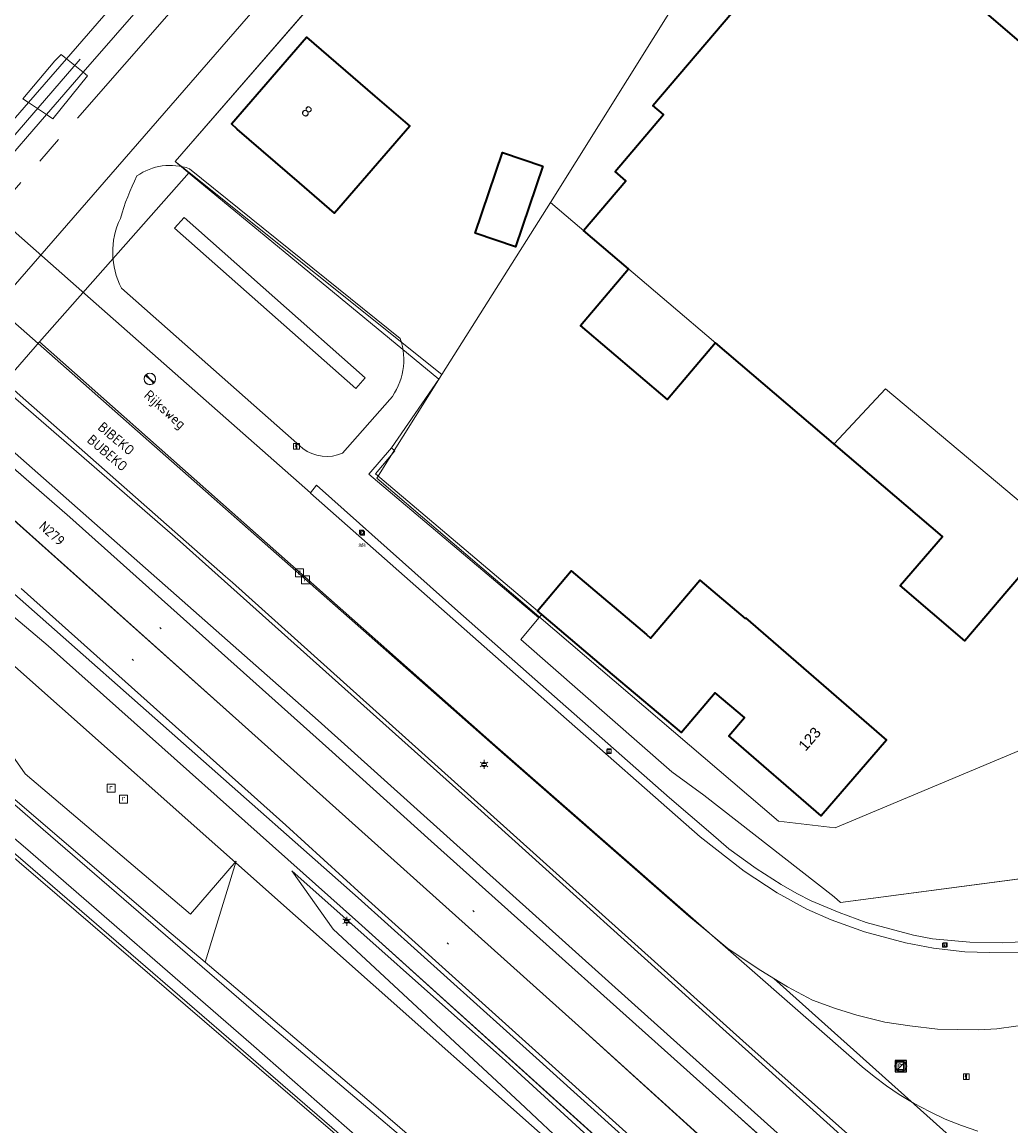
# Model space of a CAD drawing. Header units: metres. Extents: x 163543 to 168130, y 402678 to 405437.
# Tile 20 of 256: x 164035 to 164104, y 403026 to 403104. Entities that reach past the tile are written whole.
import ezdxf
from ezdxf.enums import TextEntityAlignment as Align

# ---------------------------------------------------------------- set-up
doc = ezdxf.new("R2010")
doc.units = ezdxf.units.M
doc.linetypes.add('X-CA190022.004-UO-ALM_Assen$0$AM-AS', pattern=[16, 10, -2, 2, -2])
doc.linetypes.add('X-CA190022.004-UO-GZM_Komgrenzen$0$AL-TEKENBLADGRENS', pattern=[11.5, 2.5, -1.5, 1, -1.5, 1, -1.5, 2.5])
doc.layers.get('0').update_dxf_attribs({"lineweight": 25})
for name, color, linetype, lineweight in [('X-CA190022.004-UO-ALM_Assen$0$N-WE-AM-AS_WEG-G', 10, 'X-CA190022.004-UO-ALM_Assen$0$AM-AS', 25), ('X-CA190022.004-UO-BGT_Ondergrond$0$GE_117_WGIGeleideconstructie_Grens_GEM', 253, 'X-CA190022.004-UO-BGT_Ondergrond$0$Vangrail', 9), ('X-CA190022.004-UO-BGT_Ondergrond$0$GE_201_SHDHek_Lijn_GEM', 253, 'X-CA190022.004-UO-BGT_Ondergrond$0$Hekwerk', 9), ('X-CA190022.004-UO-BGT_Ondergrond$0$GE_203_VGOHaag_Lijn_GEM', 253, 'X-CA190022.004-UO-BGT_Ondergrond$0$Heg', 9), ('X-CA190022.004-UO-BGT_Ondergrond$0$GE_214_Wegmarkering_Lijn_GEM', 253, 'Continuous', 9), ('X-CA190022.004-UO-BGT_Ondergrond$0$GE_244_Taludlijn_Lijn_GEM', 253, 'Continuous', 9), ('X-CA190022.004-UO-BGT_Ondergrond$0$GE_251_SPRTrein_as_Lijn_GEM', 253, 'Continuous', 9), ('X-CA190022.004-UO-BGT_Ondergrond$0$GE_262_OSHMuurKleinerDan30cm_Lijn_GEM', 253, 'Continuous', 9), ('X-CA190022.004-UO-BGT_Ondergrond$0$GE_311_WGDRijbaanRegionaleweg_Vlak_GEM', 253, 'Continuous', 9), ('X-CA190022.004-UO-BGT_Ondergrond$0$GE_314_WGDRijbaanLokaleweg_Vlak_GEM', 253, 'Continuous', 9), ('X-CA190022.004-UO-BGT_Ondergrond$0$GE_367_OWGBerm_groenvoorziening_grasenk_GEM', 253, 'Continuous', 9), ('X-CA190022.004-UO-BGT_Ondergrond$0$GE_401_OTDErf_Vlak_GEM', 253, 'Continuous', 9), ('X-CA190022.004-UO-BGT_Ondergrond$0$GE_414_OTDOpenverharding_sierbestrating_Vlak_GEM', 253, 'Continuous', 9), ('X-CA190022.004-UO-BGT_Ondergrond$0$GE_4502_GBKN_Huisnummer_Lijn_GEM', 7, 'Continuous', 9), ('X-CA190022.004-UO-BGT_Ondergrond$0$GE_461_BTDGraslandoverig_Vlak_GEM', 253, 'Continuous', 9), ('X-CA190022.004-UO-BGT_Ondergrond$0$GE_502_WTDWaterloop_Vlak_GEM', 253, 'Continuous', 9), ('X-CA190022.004-UO-BGT_Ondergrond$0$GE_601_PNDgrondvlakpand_Vlak_MV_GEM', 34, 'Continuous', 35), ('X-CA190022.004-UO-BGT_Ondergrond$0$GE_661_SHDMuurGroterDan30cm_Vlak_GEM', 253, 'Continuous', 9), ('X-CA190022.004-UO-BGT_Ondergrond$0$GE_811_BRDInformatiebord_Punt_GEM', 253, 'Continuous', 9), ('X-CA190022.004-UO-BGT_Ondergrond$0$GE_861_PALLichtmast_Punt_GEM', 253, 'Continuous', 9), ('X-CA190022.004-UO-BGT_Ondergrond$0$GE_884_PutGasput_Punt_GEM', 253, 'Continuous', 9), ('X-CA190022.004-UO-BGT_Ondergrond$0$GE_885_PutInspectieofRioolput_Punt_GEM', 253, 'Continuous', 9), ('X-CA190022.004-UO-BGT_Ondergrond$0$GE_886_PutKolk_Punt_GEM', 253, 'Continuous', 9), ('X-CA190022.004-UO-BGT_Ondergrond$0$N-WE-IE-MEUBILAIR_WEGMEUBILAIR_VERKEERSBORD-S', 253, 'Continuous', 9), ('X-CA190022.004-UO-BGT_Ondergrond$0$N-WE-RI-PUT_INSPECTIE-S', 253, 'Continuous', 9), ('X-CA190022.004-UO-GZM_Komgrenzen$0$X-XX-AL-VERWIJZING_KOMGRENS-G', 1, 'X-CA190022.004-UO-GZM_Komgrenzen$0$AL-TEKENBLADGRENS', 13), ('X-CA190022.004-UO-KAD_Percelen$0$B-WE-KG-GRENS_PERCEEL-GV', 150, 'Continuous', 9), ('X-CA190022.004-UO-TXT_Tekst 1op200$0$X-XX-AL-T35', 7, 'Continuous', 35), ('X-CA190022.004-UO-WHM_Putten en kolken combi_v0.1$0$PUTRAND ONDERLEGGER GEMEENTE', 251, 'Continuous', 15), ('X-CA190022.004-UO-WHM_Putten en kolken combi_v0.1$0$PUTRANDEN BGT', 251, 'Continuous', 15), ('X-CA190022.004-UO-WHM_Riolering gemeente_NLCS_v0.1$0$B-WE-RI-PUT-S', 214, 'Continuous', 15)]:
    doc.layers.add(name, color=color, linetype=linetype, lineweight=lineweight)
doc.styles.add('X-CA190022.004-UO-BGT_Ondergrond$0$BGT_NAR', font='arial.ttf', dxfattribs={"height": 1})
doc.styles.add('X-CA190022.004-UO-BGT_Ondergrond$0$NLCS-ISO', font='NLCS-ISO.ttf')
doc.styles.add('X-CA190022.004-UO-BGT_Ondergrond$0$NLCS-ISO-M250-T30', font='NLCS-ISO.ttf', dxfattribs={"height": 0.75})
doc.styles.add('X-CA190022.004-UO-GZM_Komgrenzen$0$NLCS-ISO-M200-T35', font='NLCS-ISO.ttf', dxfattribs={"height": 0.7})
doc.styles.add('X-CA190022.004-UO-TXT_Tekst 1op200$0$NLCS-ISO-M200-T35', font='NLCS-ISO.ttf', dxfattribs={"height": 0.7})
doc.linetypes.add('X-CA190022.004-UO-BGT_Ondergrond$0$Heg', pattern='A,5,-1.5,[2,dgnlstyle-meierijstad.shx,S=0.007937,R=45,X=0,Y=0],-1.5', length=8)
doc.linetypes.add('X-CA190022.004-UO-BGT_Ondergrond$0$Hekwerk', pattern='A,5,-1.5,[2,dgnlstyle-Veghel.shx,S=0.007937,R=0,X=0,Y=0],-1.5', length=8)
doc.linetypes.add('X-CA190022.004-UO-BGT_Ondergrond$0$Vangrail', pattern='A,10,-1.5,[3,dgnlstyle-Veghel.shx,S=0.007937,R=90,X=0,Y=0.5],-1,[3,dgnlstyle-Veghel.shx,S=0.007937,R=270,X=0,Y=-0.5],-1.5', length=14)

# ---------------------------------------------------------------- blocks, each defined once
blk = doc.blocks.new('X-CA190022.004-UO-BGT_Ondergrond$0$SRI-KOLK-SO')
at = {"color": 0, "linetype": 'ByBlock', "lineweight": 18}
blk.add_lwpolyline([(-1.125, -1.125), (1.125, -1.125), (1.125, 1.125), (-1.125, 1.125)], close=True, dxfattribs=at)
at = {"color": 0, "linetype": 'ByBlock', "lineweight": 18, "style": 'X-CA190022.004-UO-BGT_Ondergrond$0$NLCS-ISO'}
blk.add_text('k', height=1.5, dxfattribs=at).set_placement((0, 0), align=Align.MIDDLE_CENTER)
blk = doc.blocks.new('X-CA190022.004-UO-BGT_Ondergrond$0$IMGEOKolk')
at = {"xscale": 5, "yscale": 5, "zscale": 5}
blk.add_blockref('X-CA190022.004-UO-BGT_Ondergrond$0$SRI-KOLK-SO', (0, 0), dxfattribs=at)
blk = doc.blocks.new('X-CA190022.004-UO-BGT_Ondergrond$0$SIE-WEG_VERKEERSBORD_INFORMATIE-SO')
at = {"linetype": 'ByBlock', "lineweight": 18}
h = blk.add_hatch(color=0, dxfattribs=at)
h.dxf.hatch_style = 1
h.paths.add_polyline_path([(0.32, 0.49), (-0.82, 0.49), (-0.82, 0.19), (-0.32, 0.19), (-0.32, -1.62), (0.32, -1.62)])
h = blk.add_hatch(color=0, dxfattribs=at)
h.dxf.hatch_style = 1
edge = h.paths.add_edge_path()
edge.add_arc((0, 1.25), 0.373, 0, 360)
at = {"color": 0, "linetype": 'ByBlock', "lineweight": 18}
for points in [[(-2, -2), (2, -2), (2, 2), (-2, 2)], [(0.32, 0.49), (-0.82, 0.49), (-0.82, 0.19), (-0.32, 0.19), (-0.32, -1.62), (0.32, -1.62)]]:
    blk.add_lwpolyline(points, close=True, dxfattribs=at)
blk.add_circle((0, 1.25), 0.373, dxfattribs=at)
blk = doc.blocks.new('X-CA190022.004-UO-BGT_Ondergrond$0$IMGEOInformatiebord')
at = {"layer": 'X-CA190022.004-UO-BGT_Ondergrond$0$N-WE-IE-MEUBILAIR_WEGMEUBILAIR_VERKEERSBORD-S', "xscale": 5, "yscale": 5, "zscale": 5}
blk.add_blockref('X-CA190022.004-UO-BGT_Ondergrond$0$SIE-WEG_VERKEERSBORD_INFORMATIE-SO', (0, 0), dxfattribs=at)
blk = doc.blocks.new('X-CA190022.004-UO-BGT_Ondergrond$0$SRI-PUT_INSPECTIEPUT_RIOOLPUT-SO')
at = {"color": 0, "linetype": 'ByBlock', "lineweight": 18}
blk.add_lwpolyline([(-1.12, -1.12), (1.12, -1.12), (1.12, 1.12), (-1.12, 1.12)], close=True, dxfattribs=at)
at = {"color": 0, "linetype": 'ByBlock', "lineweight": 18, "style": 'X-CA190022.004-UO-BGT_Ondergrond$0$NLCS-ISO'}
blk.add_text('r', height=1.5, dxfattribs=at).set_placement((0, 0.28), align=Align.MIDDLE_CENTER)
blk = doc.blocks.new('X-CA190022.004-UO-BGT_Ondergrond$0$IMGEOInspectierioolput')
at = {"layer": 'X-CA190022.004-UO-BGT_Ondergrond$0$N-WE-RI-PUT_INSPECTIE-S', "xscale": 10, "yscale": 10, "zscale": 10}
blk.add_blockref('X-CA190022.004-UO-BGT_Ondergrond$0$SRI-PUT_INSPECTIEPUT_RIOOLPUT-SO', (0, 0), dxfattribs=at)
blk = doc.blocks.new('X-CA190022.004-UO-BGT_Ondergrond$0$IMGEOGasput')
at = {"insert": (-7, 3.4), "char_height": 6, "attachment_point": 1, "style": 'X-CA190022.004-UO-BGT_Ondergrond$0$NLCS-ISO-M250-T30'}
blk.add_mtext_dynamic_manual_height_columns('GAS', width=7.484, gutter_width=3.75, heights=[0], dxfattribs=at)
blk = doc.blocks.new('X-CA190022.004-UO-BGT_Ondergrond$0$N-SIE-WEG_LICHTMAST-SO')
h = blk.add_hatch(color=256)
h.paths.add_polyline_path([(1.16, 0.5, 0.658505), (-1.16, 0.5)])
h.paths.add_polyline_path([(-1.16, -0.5, 0.658505), (1.16, -0.5)])
at = {"flags": 128}
for points in [[(-2.19, 1.27), (-1.1, 0.63)], [(-1.16, 0.5), (1.16, 0.5)], [(0, 1.27), (0, 2.53)], [(1.1, 0.63), (2.19, 1.27)], [(-2.19, -1.27), (-1.1, -0.63)], [(-1.16, -0.5), (1.16, -0.5)], [(0, -1.27), (0, -2.53)], [(2.19, -1.27), (1.1, -0.63)]]:
    blk.add_lwpolyline(points, dxfattribs=at)
at = {"ltscale": 0.5}
blk.add_circle((0, 0), 1.27, dxfattribs=at)
at = {"style": 'X-CA190022.004-UO-BGT_Ondergrond$0$NLCS-ISO'}
blk.add_attdef('TYPE', text='', height=1.8, dxfattribs=at).set_placement((0, 2.53), align=Align.BOTTOM_CENTER)
blk = doc.blocks.new('X-CA190022.004-UO-BGT_Ondergrond$0$IMGEOLichtmastpaal')
at = {"xscale": 5, "yscale": 5, "zscale": 5}
blk.add_blockref('X-CA190022.004-UO-BGT_Ondergrond$0$N-SIE-WEG_LICHTMAST-SO', (0, 6.4), dxfattribs=at)
blk = doc.blocks.new('X-CA190022.004-UO-WHM_Riolering gemeente_NLCS_v0.1$0$B-SRI-PUT_BETON-SO')
blk.add_line((-1.41, -1.41), (1.41, 1.41))
at = {"lineweight": -3, "flags": 128}
blk.add_lwpolyline([(2, -2), (2, 2), (-2, 2), (-2, -2)], close=True, dxfattribs=at)
at = {"lineweight": -3}
blk.add_circle((0, 0), 2, dxfattribs=at)
blk = doc.blocks.new('X-CA190022.004-UO-WHM_Putten en kolken combi_v0.1$0$IMGEOInspectierioolput')
at = {"flags": 128}
blk.add_lwpolyline([(-8.8, 7), (8.8, -7)], dxfattribs=at)
blk.add_circle((0, 0), 11.2)
blk = doc.blocks.new('X-CA190022.004-UO-WHM_Putten en kolken combi_v0.1$0$B-SRI-PUT_BETON-SO')
at = {"flags": 128}
blk.add_lwpolyline([(-1.29, 1.53), (1.29, -1.53)], dxfattribs=at)
blk.add_circle((0, 0), 2)

msp = doc.modelspace()

# ---------------------------------------------------------------- linework, layer by layer
at = {"layer": 'X-CA190022.004-UO-ALM_Assen$0$N-WE-AM-AS_WEG-G', "linetype": 'X-CA190022.004-UO-ALM_Assen$0$AM-AS', "lineweight": 18, "flags": 128}
msp.add_lwpolyline([(163996.334, 403048.708), (164190.428, 403269.702, -0.042486), (164203.13, 403281.901, -0.059508), (164394.91, 403402.509, 0.004627), (164427.609, 403418.376, -0.157573), (164448.898, 403421.56, 0.154381), (164469.795, 403424.552), (164600.315, 403487.369, -0.209691), (164620.389, 403488.075, 0.209331), (164640.431, 403488.767), (164764.018, 403548.037, -0.149301), (164778.457, 403550.23, 0.1997), (164797.071, 403554.955), (164807.437, 403562.718, 0.087199), (164813.361, 403569.026, -0.136187), (164823.414, 403577.842), (165121.427, 403721.534), (165178.772, 403748.854, -0.027628), (165181.326, 403749.902), (165206.702, 403758.712, -0.228175), (165222.216, 403756.927, 0.262526), (165239.877, 403756.048), (165316.357, 403794.295, -0.002956), (165321.66, 403796.908), (165454.676, 403861.474, 0.23372), (165465.542, 403875.483), (165466.039, 403877.93, -0.138247), (165476.467, 403898.194), (165483.323, 403905.54), (165502.013, 403925.318, 0.002701), (165511.627, 403935.531), (165520.324, 403945.455), (165525.692, 403951.366), (165530.615, 403956.367, -0.067804), (165540.386, 403964.278), (165579.008, 403987.566, 0.233996), (165587.607, 404001.027, -0.257888), (165597.631, 404015.262), (165668.806, 404049.862, 0.124118), (165680.965, 404060.093), (165692.91, 404076.671, -0.330379), (165732.646, 404089.323, 0.184611), (165745.492, 404089.775), (165892.325, 404151.907, 0.025067), (165914.878, 404162.813, -0.010717), (165924.387, 404167.754), (166007.57, 404208.726, -0.019073), (166018.017, 404213.386, -0.104113), (166035.06, 404216.38), (166071.364, 404215.162, 0.120943), (166079.763, 404216.927), (166253.115, 404300.212, 0.13702), (166261.203, 404307.309, -0.137066), (166269.294, 404314.407), (166458.055, 404405.053, -0.054959), (166465.293, 404407.596), (166474.012, 404409.62, 0.055121), (166477.744, 404410.933), (166509.846, 404426.374, 0.067066), (166514.307, 404429.311, -0.067277), (166518.783, 404432.256), (166556.669, 404450.44, -0.017321), (166566.185, 404454.609, 0.016602), (166575.312, 404458.591), (166597.751, 404469.282, 0.132978), (166635.089, 404501.312, -0.040273), (166645.175, 404513.84), (166648.196, 404517.029, -0.072027), (166677.02, 404539.8), (166677.246, 404539.931, -0.089333), (166717.817, 404554.586), (166734.29, 404557.387, 0.162804), (166748.275, 404564.868, -0.09225), (166757.883, 404571.874), (166814.895, 404599.135, -0.032371), (166817.296, 404600.098), (166825.54, 404602.798, 0.083096), (166832.851, 404606.627, -0.051041), (166841.551, 404611.916), (166891.289, 404635.589, -0.108035), (166898.777, 404637.334), (166928.242, 404637.739, 0.209269), (166941.385, 404643.709, -0.026762), (166980.536, 404682.861, -0.026198), (167007.229, 404704.425, -0.019993), (167033.13, 404721.66), (167034.933, 404722.758, -0.028502), (167071.485, 404742.263), (167095.887, 404753.549, 0.061079), (167112.435, 404763.813, -0.01638), (167116.342, 404766.748), (167122.496, 404771.065, -0.093473), (167132.24, 404775.479), (167140.621, 404777.52, -0.056178), (167157.198, 404779.63), (167189.731, 404780.099, -0.091291), (167196.158, 404779.011), (167222.307, 404769.473, 0.203837), (167236.378, 404770.212, 0.017826), (167328.832, 404819.552), (167395.677, 404858.349, 0.031256), (167406.067, 404865.281), (167511.469, 404945.55)], format="xyb", dxfattribs=at)
at = {"layer": 'X-CA190022.004-UO-BGT_Ondergrond$0$GE_117_WGIGeleideconstructie_Grens_GEM'}
for p, q in [((164036.514, 403059.82), (164058.262, 403040.438)), ((164058.262, 403040.438), (164079.26, 403021.488))]:
    msp.add_line(p, q, dxfattribs=at)
at = {"layer": 'X-CA190022.004-UO-BGT_Ondergrond$0$GE_201_SHDHek_Lijn_GEM'}
msp.add_line((164046.613, 403092.758), (164063.87, 403078.499), dxfattribs=at)
at = {"layer": 'X-CA190022.004-UO-BGT_Ondergrond$0$GE_203_VGOHaag_Lijn_GEM'}
for p, q in [((164080.188, 403051), (164082.431, 403049.366)), ((164082.431, 403049.366), (164091.552, 403042.225)), ((164092.01, 403041.84), (164107.709, 403043.911)), ((164091.552, 403042.225), (164092.01, 403041.84))]:
    msp.add_line(p, q, dxfattribs=at)
at = {"layer": 'X-CA190022.004-UO-BGT_Ondergrond$0$GE_214_Wegmarkering_Lijn_GEM'}
for p, q in [((164045.775, 403067.133), (164025.821, 403084.447)), ((164026.279, 403080.317), (164055.438, 403054.586)), ((164038.038, 403068.842), (164027.554, 403077.957)), ((164029.003, 403073.196), (164049.878, 403054.551)), ((164056.17, 403052.604), (164038.038, 403068.842)), ((164066.612, 403048.464), (164045.775, 403067.133)), ((164053.161, 403047.249), (164034.637, 403063.828)), ((164044.345, 403061.098), (164044.442, 403061.006)), ((164042.402, 403058.888), (164042.502, 403058.799)), ((164049.878, 403054.551), (164073.662, 403033.199)), ((164055.438, 403054.586), (164077.595, 403034.656)), ((164063.342, 403046.135), (164056.17, 403052.604)), ((164084.006, 403032.778), (164066.612, 403048.464)), ((164058.487, 403042.409), (164053.161, 403047.249)), ((164084.603, 403027.07), (164063.342, 403046.135)), ((164058.487, 403042.408), (164081.827, 403021.388)), ((164066.253, 403041.274), (164066.352, 403041.185)), ((164064.462, 403039.003), (164064.561, 403038.914)), ((164077.595, 403034.656), (164099.074, 403015.41)), ((164073.662, 403033.199), (164085.437, 403022.522)), ((164085.557, 403031.379), (164084.006, 403032.778)), ((164102.41, 403016.191), (164085.557, 403031.379)), ((164103.874, 403009.817), (164084.603, 403027.07))]:
    msp.add_line(p, q, dxfattribs=at)
at = {"layer": 'X-CA190022.004-UO-BGT_Ondergrond$0$GE_244_Taludlijn_Lijn_GEM'}
for p, q in [((164061.179, 403081.359), (164046.413, 403093.252)), ((164046.038, 403089.826), (164045.375, 403089.076)), ((164052.384, 403084.21), (164046.038, 403089.826)), ((164045.375, 403089.076), (164058.068, 403077.846)), ((164054.154, 403073.831), (164041.666, 403084.881)), ((164058.731, 403078.594), (164052.384, 403084.21)), ((164058.068, 403077.846), (164058.731, 403078.594)), ((164060.453, 403077.07), (164057.138, 403073.328)), ((164054.354, 403073.654), (164054.154, 403073.831)), ((164032.666, 403054.06), (164034.921, 403050.86)), ((164034.921, 403050.86), (164046.5, 403041.028)), ((164044.825, 403039.93), (164034.187, 403049.053)), ((164046.5, 403041.028), (164049.69, 403044.743)), ((164049.69, 403044.743), (164047.515, 403037.651)), ((164068.559, 403030.741), (164053.591, 403044.056)), ((164053.591, 403044.056), (164056.478, 403039.976)), ((164047.515, 403037.651), (164044.825, 403039.93)), ((164056.478, 403039.976), (164069.57, 403027.804)), ((164059.297, 403027.669), (164047.515, 403037.651)), ((164081, 403019.35), (164068.559, 403030.741)), ((164085.586, 403005.099), (164059.297, 403027.669)), ((164069.57, 403027.804), (164081.771, 403016.401))]:
    msp.add_line(p, q, dxfattribs=at)
for centre, radius, start, end in [((164045.072, 403089.449), 4.033, 70.57672, 125.27675), ((164057.701, 403085.175), 16.763, 153.1685, 164.10768), ((164046.45, 403087.409), 5.411, 154.18824, 207.85279), ((164056.878, 403079.881), 4.548, 321.82337, 18.96182), ((164056.019, 403075.822), 2.734, 232.47658, 294.16584)]:
    msp.add_arc(centre, radius, start, end, dxfattribs=at)
at = {"layer": 'X-CA190022.004-UO-BGT_Ondergrond$0$GE_251_SPRTrein_as_Lijn_GEM'}
for p, q in [((164037.8, 403100.957), (164052.484, 403117.879)), ((164038.973, 403100.006), (164053.628, 403116.892)), ((164027.386, 403087.795), (164038.771, 403100.926)), ((164035.14, 403097.892), (164037.8, 403100.957)), ((164036.404, 403097.047), (164038.973, 403100.006)), ((164030.705, 403092.78), (164035.14, 403097.892)), ((164031.865, 403091.816), (164036.404, 403097.047))]:
    msp.add_line(p, q, dxfattribs=at)
at = {"layer": 'X-CA190022.004-UO-BGT_Ondergrond$0$GE_262_OSHMuurKleinerDan30cm_Lijn_GEM'}
for p, q in [((164058.987, 403071.844), (164060.557, 403073.699)), ((164060.801, 403073.492), (164059.438, 403071.882)), ((164060.557, 403073.699), (164060.801, 403073.492)), ((164070.878, 403061.779), (164058.987, 403071.844)), ((164059.438, 403071.882), (164070.778, 403062.283)), ((164071.083, 403062.025), (164070.878, 403061.779))]:
    msp.add_line(p, q, dxfattribs=at)
at = {"layer": 'X-CA190022.004-UO-BGT_Ondergrond$0$GE_311_WGDRijbaanRegionaleweg_Vlak_GEM', "flags": 128}
for points in [[(164103.874, 403009.817), (164084.603, 403027.07), (164063.342, 403046.135), (164056.17, 403052.604), (164038.038, 403068.842), (164027.554, 403077.957), (164023.313, 403081.497), (164023.952, 403082.243), (164025.821, 403084.447), (164026.078, 403084.725)], [(164026.078, 403084.725), (164027.471, 403083.554), (164033.481, 403078.314), (164034.573, 403077.362), (164048.949, 403064.68), (164049.421, 403064.257), (164067.275, 403048.233), (164072.805, 403043.264), (164085.401, 403031.946), (164102.717, 403016.533)], [(164063.342, 403046.135), (164084.603, 403027.07), (164103.874, 403009.817), (164101.925, 403007.599), (164087.744, 403020.325), (164085.437, 403022.522), (164073.662, 403033.199), (164049.878, 403054.551), (164029.003, 403073.196), (164021.597, 403079.494), (164023.313, 403081.497), (164027.554, 403077.957), (164038.038, 403068.842), (164056.17, 403052.604), (164063.342, 403046.135)], [(164049.878, 403054.551), (164073.662, 403033.199), (164085.437, 403022.522), (164087.744, 403020.325), (164101.925, 403007.599), (164101.723, 403007.37), (164099.81, 403005.193), (164099.549, 403004.896), (164092.034, 403011.678), (164070.693, 403030.945), (164058.231, 403042.158), (164022.704, 403073.552), (164019.021, 403076.486), (164019.477, 403077.018), (164021.597, 403079.494), (164029.003, 403073.196), (164049.878, 403054.551)]]:
    msp.add_lwpolyline(points, dxfattribs=at)
at = {"layer": 'X-CA190022.004-UO-BGT_Ondergrond$0$GE_314_WGDRijbaanLokaleweg_Vlak_GEM', "flags": 128}
for points in [[(164104.292, 403033.163), (164102.948, 403032.992), (164101.661, 403032.927), (164100.208, 403032.942), (164098.807, 403032.974), (164096.868, 403033.208), (164095.112, 403033.453), (164093.143, 403033.939), (164091.654, 403034.402), (164090.057, 403034.984), (164088.29, 403035.933), (164087.328, 403036.524), (164086.242, 403037.192), (164084.128, 403038.625), (164082.726, 403039.785), (164081.389, 403040.892), (164068.448, 403052.199), (164051.717, 403066.964), (164035.813, 403080.999), (164031.064, 403085.19), (164029.054, 403087.001), (164032.19, 403090.667)], [(164032.19, 403090.667), (164034.281, 403088.742), (164039.878, 403083.777), (164054.891, 403070.549), (164054.896, 403070.508), (164071.85, 403055.556), (164082.171, 403046.446), (164085.251, 403044.042), (164087.564, 403042.508), (164089.638, 403041.367), (164091.359, 403040.617), (164093.688, 403039.782), (164096.567, 403039.009), (164098.527, 403038.634), (164100.703, 403038.391), (164102.444, 403038.342), (164104.69, 403038.363)], [(164054.891, 403070.549), (164055.314, 403071.069), (164065.206, 403062.255), (164071.009, 403057.137), (164080.032, 403049.178), (164082.925, 403046.707), (164084.176, 403045.595), (164086.107, 403044.228), (164087.851, 403043.09), (164088.939, 403042.478), (164089.942, 403041.952), (164091.909, 403041.141), (164093.795, 403040.436), (164097.123, 403039.553), (164098.451, 403039.293), (164101.072, 403039.063), (164103.338, 403039.008), (164105.146, 403039.115)], [(164104.69, 403038.363), (164102.444, 403038.342), (164100.703, 403038.391), (164098.527, 403038.634), (164096.567, 403039.009), (164093.688, 403039.782), (164091.359, 403040.617), (164089.638, 403041.367), (164087.564, 403042.508), (164085.251, 403044.042), (164082.171, 403046.446), (164071.85, 403055.556), (164054.896, 403070.508), (164054.891, 403070.549)]]:
    msp.add_lwpolyline(points, dxfattribs=at)
at = {"layer": 'X-CA190022.004-UO-BGT_Ondergrond$0$GE_367_OWGBerm_groenvoorziening_grasenk_GEM', "flags": 128}
for points in [[(163948.49, 403130.221), (163949.351, 403131.211), (163950.406, 403130.409), (163950.626, 403130.246), (163959.772, 403123.476), (163971.758, 403114.67), (163979.592, 403108.808), (163995.891, 403096.032), (164013.529, 403081.379), (164017.355, 403078.103), (164017.262, 403077.977), (164017.337, 403077.882), (164019.021, 403076.486), (164022.704, 403073.552), (164058.231, 403042.158), (164070.693, 403030.945), (164092.034, 403011.678)], [(164079.26, 403021.488), (164058.262, 403040.438), (164036.514, 403059.82), (164021.837, 403072.213), (164017.807, 403075.616), (164016.653, 403076.591), (164013.889, 403078.924), (164012.875, 403079.78), (164007.713, 403084.139), (163990.477, 403098.694), (163974.748, 403110.932), (163960.551, 403121.41), (163949.159, 403129.71), (163948.49, 403130.221)], [(164068.5, 403120.325), (164045.424, 403093.765), (164046.613, 403092.758), (164063.87, 403078.499), (164060.557, 403073.699), (164058.987, 403071.844), (164070.878, 403061.779), (164069.625, 403060.268), (164080.188, 403051), (164082.431, 403049.366), (164091.552, 403042.225), (164092.01, 403041.84), (164107.709, 403043.911), (164126.489, 403045.515), (164129.13, 403045.947), (164129.872, 403046.975), (164129.839, 403049.826), (164129.79, 403051.215), (164131.181, 403047.155), (164131.678, 403045.766), (164131.534, 403045.737), (164126.889, 403044.717), (164123.26, 403043.92)], [(164038.973, 403100.006), (164039.267, 403099.768), (164036.853, 403096.747), (164036.404, 403097.047), (164035.14, 403097.892), (164034.756, 403098.149), (164036.979, 403100.81), (164037.426, 403101.26), (164037.8, 403100.957), (164038.973, 403100.006)], [(164105.146, 403039.115), (164103.338, 403039.008), (164101.072, 403039.063), (164098.451, 403039.293), (164097.123, 403039.553), (164093.795, 403040.436), (164091.909, 403041.141), (164089.942, 403041.952), (164088.939, 403042.478), (164087.851, 403043.09), (164086.107, 403044.228), (164084.176, 403045.595), (164082.925, 403046.707), (164080.032, 403049.178), (164071.009, 403057.137), (164065.206, 403062.255), (164055.314, 403071.069), (164054.891, 403070.549), (164039.878, 403083.777), (164034.281, 403088.742)], [(164102.717, 403016.533), (164085.401, 403031.946), (164072.805, 403043.264), (164067.275, 403048.233), (164049.421, 403064.257), (164048.949, 403064.68), (164034.573, 403077.362), (164033.481, 403078.314), (164027.471, 403083.554), (164026.078, 403084.725), (164026.96, 403085.657), (164027.36, 403085.318), (164028.865, 403086.998), (164028.969, 403086.902), (164029.054, 403087.001)], [(164029.054, 403087.001), (164031.064, 403085.19), (164035.813, 403080.999), (164051.717, 403066.964), (164068.448, 403052.199), (164081.389, 403040.892), (164082.726, 403039.785), (164084.128, 403038.625), (164086.242, 403037.192), (164087.328, 403036.524), (164114.582, 403012.098)], [(164114.582, 403012.098), (164087.328, 403036.524), (164088.29, 403035.933), (164090.057, 403034.984), (164091.654, 403034.402), (164093.143, 403033.939), (164095.112, 403033.453), (164096.868, 403033.208), (164098.807, 403032.974), (164100.208, 403032.942), (164101.661, 403032.927), (164102.948, 403032.992), (164104.292, 403033.163), (164106.011, 403033.347), (164108.585, 403033.867), (164113.283, 403035.109), (164119.918, 403037.287), (164120.279, 403037.389)]]:
    msp.add_lwpolyline(points, dxfattribs=at)
at = {"layer": 'X-CA190022.004-UO-BGT_Ondergrond$0$GE_401_OTDErf_Vlak_GEM', "flags": 128}
for points in [[(164112.682, 403074.172), (164103.657, 403063.633), (164100.71, 403060.182), (164096.195, 403064.038), (164099.141, 403067.489), (164083.26, 403081.05), (164079.89, 403077.09), (164073.8, 403082.27), (164077.17, 403086.23), (164074.01, 403088.92), (164076.98, 403092.41), (164076.22, 403093.05), (164079.62, 403097.04), (164078.86, 403097.69), (164084.397, 403104.172), (164081.536, 403106.806), (164083.753, 403109.464), (164080.248, 403112.47), (164078.904, 403110.894), (164071.087, 403117.558), (164072.451, 403119.157), (164080.665, 403128.792)], [(164080.665, 403128.792), (164084.56, 403125.358), (164079.751, 403119.943), (164083.53, 403116.737), (164084.079, 403117.362), (164090.706, 403111.557), (164091.93, 403112.99), (164108.409, 403098.815)], [(164107.709, 403043.911), (164092.01, 403041.84), (164091.552, 403042.225), (164082.431, 403049.366), (164080.188, 403051), (164069.625, 403060.268), (164070.878, 403061.779), (164071.083, 403062.025), (164076.05, 403057.82), (164080.87, 403053.74), (164083.24, 403056.53), (164085.292, 403054.792), (164084.18, 403053.51), (164090.65, 403047.92), (164095.22, 403053.21), (164085.36, 403061.79), (164085.321, 403061.745), (164082.145, 403064.428), (164078.708, 403060.358), (164078.41, 403060.61), (164073.136, 403065.071), (164070.778, 403062.283), (164059.438, 403071.882), (164060.801, 403073.492), (164060.557, 403073.699), (164063.87, 403078.499), (164046.613, 403092.758), (164045.424, 403093.765), (164068.5, 403120.325)], [(164059.4, 403098.34), (164061.841, 403096.226), (164056.576, 403090.147), (164054.13, 403092.26), (164049.768, 403096.029), (164049.35, 403096.39), (164054.62, 403102.48), (164059.4, 403098.34)], [(164071.172, 403093.428), (164069.243, 403087.773), (164066.414, 403088.738), (164068.343, 403094.393), (164071.172, 403093.428)]]:
    msp.add_lwpolyline(points, dxfattribs=at)
at = {"layer": 'X-CA190022.004-UO-BGT_Ondergrond$0$GE_414_OTDOpenverharding_sierbestrating_Vlak_GEM', "flags": 128}
msp.add_lwpolyline([(164038.973, 403100.006), (164039.267, 403099.768), (164036.853, 403096.747), (164036.404, 403097.047), (164035.14, 403097.892), (164034.756, 403098.149), (164036.979, 403100.81), (164037.426, 403101.26), (164037.8, 403100.957), (164038.973, 403100.006)], dxfattribs=at)
at = {"layer": 'X-CA190022.004-UO-BGT_Ondergrond$0$GE_461_BTDGraslandoverig_Vlak_GEM', "flags": 128}
for points in [[(164068.473, 403019.333), (164051.929, 403033.335), (164036.177, 403046.958), (164020.975, 403060.161), (164005.373, 403072.551), (164007.713, 403084.139)], [(164007.713, 403084.139), (164012.875, 403079.78), (164013.889, 403078.924), (164016.653, 403076.591), (164017.807, 403075.616), (164021.837, 403072.213), (164036.514, 403059.82), (164058.262, 403040.438), (164079.26, 403021.488)], [(164067.013, 403017.643), (164050.74, 403031.942), (164034.946, 403045.669), (164019.616, 403058.681), (164004.353, 403070.984), (164005.373, 403072.551), (164020.975, 403060.161), (164036.177, 403046.958), (164051.929, 403033.335), (164068.473, 403019.333)], [(164066.707, 403017.159), (164050.194, 403031.414), (164034.411, 403045.067), (164019.237, 403058.013), (164013.643, 403062.882), (164012.377, 403063.983), (164003.925, 403070.335), (164004.353, 403070.984), (164019.616, 403058.681), (164034.946, 403045.669), (164050.74, 403031.942), (164067.013, 403017.643)]]:
    msp.add_lwpolyline(points, dxfattribs=at)
at = {"layer": 'X-CA190022.004-UO-BGT_Ondergrond$0$GE_502_WTDWaterloop_Vlak_GEM', "flags": 128}
msp.add_lwpolyline([(163966.711, 403047.614), (164012.34, 403063.661), (164014.025, 403062.228), (164018.989, 403057.98), (164081.079, 403004.577), (164149.689, 402945.593), (164214.715, 402889.628), (164247.926, 402861.062), (164221.188, 402829.094), (164207.598, 402840.804), (164176.178, 402867.665), (164143.196, 402895.93), (164111.999, 402922.679), (164079.263, 402950.838), (164059.67, 402967.698), (164028.617, 402994.282), (163999.162, 403019.619), (163967.963, 403046.434), (163967.395, 403046.969), (163966.711, 403047.614)], dxfattribs=at)
at = {"layer": 'X-CA190022.004-UO-BGT_Ondergrond$0$GE_601_PNDgrondvlakpand_Vlak_MV_GEM', "flags": 128}
for points in [[(164091.93, 403112.99), (164108.409, 403098.815)], [(164112.682, 403074.172), (164103.657, 403063.633), (164100.71, 403060.182), (164096.195, 403064.038), (164099.141, 403067.489), (164083.26, 403081.05), (164079.89, 403077.09), (164073.8, 403082.27), (164077.17, 403086.23), (164074.01, 403088.92), (164076.98, 403092.41), (164076.22, 403093.05), (164079.62, 403097.04), (164078.86, 403097.69), (164084.397, 403104.172)], [(164059.4, 403098.34), (164061.841, 403096.226), (164056.576, 403090.147), (164054.13, 403092.26), (164049.768, 403096.029), (164049.35, 403096.39), (164054.62, 403102.48), (164059.4, 403098.34)], [(164071.172, 403093.428), (164069.243, 403087.773), (164066.414, 403088.738), (164068.343, 403094.393), (164071.172, 403093.428)], [(164085.36, 403061.79), (164095.22, 403053.21), (164090.65, 403047.92), (164084.18, 403053.51), (164085.292, 403054.792), (164083.24, 403056.53), (164080.87, 403053.74), (164076.05, 403057.82), (164071.083, 403062.025), (164070.778, 403062.283), (164073.136, 403065.071), (164078.41, 403060.61), (164078.708, 403060.358), (164082.145, 403064.428), (164085.321, 403061.745), (164085.36, 403061.79)]]:
    msp.add_lwpolyline(points, dxfattribs=at)
at = {"layer": 'X-CA190022.004-UO-BGT_Ondergrond$0$GE_661_SHDMuurGroterDan30cm_Vlak_GEM', "flags": 128}
for points in [[(164059.438, 403071.882), (164070.778, 403062.283), (164071.083, 403062.025), (164070.878, 403061.779), (164058.987, 403071.844), (164060.557, 403073.699), (164060.801, 403073.492), (164059.438, 403071.882)], [(164081.079, 403004.577), (164018.989, 403057.98), (164014.025, 403062.228), (164012.34, 403063.661), (164003.925, 403070.335), (164012.377, 403063.983), (164013.643, 403062.882), (164019.237, 403058.013), (164034.411, 403045.067), (164050.194, 403031.414), (164066.707, 403017.159)]]:
    msp.add_lwpolyline(points, dxfattribs=at)
at = {"layer": 'X-CA190022.004-UO-KAD_Percelen$0$B-WE-KG-GRENS_PERCEEL-GV', "flags": 128}
for points in [[(164161.699, 403222.716), (164151.485, 403213.147), (164140.305, 403202.406), (164126.647, 403188.852), (164122.152, 403184.202), (164094.411, 403154.328), (164086.328, 403144.903), (164078.609, 403136.396), (164063.752, 403119.175), (164030.484, 403080.863), (164033.475, 403078.303), (164035.907, 403081.113), (164046.392, 403092.99), (164045.424, 403093.765), (164068.236, 403120.08), (164071.717, 403117.165), (164104.157, 403154.807), (164105.176, 403155.882), (164137.737, 403190.24), (164140.604, 403193.266), (164145.157, 403197.486), (164159.339, 403210.89), (164159.751, 403211.395), (164163.759, 403218.839)], [(164113.537, 403198.916), (164086.457, 403170.565), (164058.713, 403139.694), (164052.698, 403133), (164031.54, 403108.707), (164029.643, 403106.577), (164030.703, 403105.659), (164032.311, 403104.265), (164019.847, 403089.967), (164030.484, 403080.863), (164063.752, 403119.175), (164078.609, 403136.396), (164086.328, 403144.903), (164094.411, 403154.328), (164122.152, 403184.202), (164126.647, 403188.852)], [(164104.157, 403154.807), (164071.717, 403117.165), (164082.49, 403108.145), (164071.705, 403090.881), (164091.565, 403073.984), (164095.155, 403077.838), (164118.413, 403058.296)], [(164118.413, 403058.296), (164091.626, 403047.077), (164087.673, 403047.531), (164059.53, 403071.563), (164064.086, 403078.822), (164046.392, 403092.99), (164035.907, 403081.113), (164067.79, 403052.87), (164093.52, 403030.33), (164094.356, 403029.643), (164095.224, 403028.997), (164096.122, 403028.392), (164097.165, 403027.761), (164098.239, 403027.187), (164099.342, 403026.669), (164100.471, 403026.211), (164101.623, 403025.812)], [(164101.623, 403025.812), (164100.471, 403026.211), (164099.342, 403026.669), (164098.239, 403027.187), (164097.165, 403027.761), (164096.122, 403028.392), (164095.224, 403028.997), (164094.356, 403029.643), (164093.52, 403030.33), (164067.79, 403052.87), (164035.907, 403081.113), (164033.475, 403078.303), (164030.484, 403080.863), (164019.847, 403089.967), (164017.162, 403092.265), (164007.974, 403081.606), (164009.88, 403079.96), (164075.81, 403021.39)], [(164075.81, 403021.39), (164009.88, 403079.96), (164007.974, 403081.606), (164005.008, 403078.166), (163988.881, 403059.062), (163992.54, 403057.823), (163997.28, 403056.3), (163998.645, 403057.851), (164004.646, 403052.999), (164001.668, 403049.507), (164006.84, 403044.425), (164024.835, 403026.489), (164037.851, 403010.664)]]:
    msp.add_lwpolyline(points, dxfattribs=at)
for points in [[(164071.717, 403117.165), (164068.236, 403120.08), (164045.424, 403093.765), (164046.392, 403092.99), (164064.086, 403078.822), (164071.705, 403090.881), (164082.49, 403108.145)], [(164064.086, 403078.822), (164059.53, 403071.563), (164087.673, 403047.531), (164091.626, 403047.077), (164118.413, 403058.296), (164095.155, 403077.838), (164091.565, 403073.984), (164071.705, 403090.881)]]:
    msp.add_lwpolyline(points, close=True, dxfattribs=at)

# ---------------------------------------------------------------- block references
at = {"layer": 'X-CA190022.004-UO-BGT_Ondergrond$0$GE_811_BRDInformatiebord_Punt_GEM', "xscale": 0.02, "yscale": 0.02, "zscale": 0.02}
for p in [(164053.912, 403073.792), (164100.808, 403029.636)]:
    msp.add_blockref('X-CA190022.004-UO-BGT_Ondergrond$0$IMGEOInformatiebord', p, dxfattribs=at)
at = {"layer": 'X-CA190022.004-UO-BGT_Ondergrond$0$GE_861_PALLichtmast_Punt_GEM', "xscale": 0.025, "yscale": 0.025, "zscale": 0.025}
for p in [(164067.048, 403051.351), (164057.428, 403040.366)]:
    msp.add_blockref('X-CA190022.004-UO-BGT_Ondergrond$0$IMGEOLichtmastpaal', p, dxfattribs=at)
at = {"layer": 'X-CA190022.004-UO-BGT_Ondergrond$0$GE_884_PutGasput_Punt_GEM', "xscale": 0.03, "yscale": 0.03, "zscale": 0.02}
for p in [(164058.445, 403066.821), (164058.468, 403066.919)]:
    msp.add_blockref('X-CA190022.004-UO-BGT_Ondergrond$0$IMGEOGasput', p, dxfattribs=at)
at = {"layer": 'X-CA190022.004-UO-BGT_Ondergrond$0$GE_885_PutInspectieofRioolput_Punt_GEM', "xscale": 0.025, "yscale": 0.025, "zscale": 0.025}
for p in [(164054.112, 403064.935), (164054.552, 403064.457), (164040.925, 403049.851), (164041.808, 403049.086), (164096.134, 403030.413), (164096.224, 403030.368)]:
    msp.add_blockref('X-CA190022.004-UO-BGT_Ondergrond$0$IMGEOInspectierioolput', p, dxfattribs=at)
at = {"layer": 'X-CA190022.004-UO-BGT_Ondergrond$0$GE_886_PutKolk_Punt_GEM', "xscale": 0.025, "yscale": 0.025, "zscale": 0.025}
for p in [(164058.458, 403067.778), (164058.533, 403067.715), (164075.795, 403052.423), (164075.814, 403052.472), (164099.299, 403038.839), (164099.326, 403038.867)]:
    msp.add_blockref('X-CA190022.004-UO-BGT_Ondergrond$0$IMGEOKolk', p, dxfattribs=at)
at = {"layer": 'X-CA190022.004-UO-WHM_Putten en kolken combi_v0.1$0$PUTRAND ONDERLEGGER GEMEENTE', "xscale": 0.2, "yscale": 0.2, "zscale": 0.2}
msp.add_blockref('X-CA190022.004-UO-WHM_Putten en kolken combi_v0.1$0$B-SRI-PUT_BETON-SO', (164043.648, 403078.528), dxfattribs=at)
at = {"layer": 'X-CA190022.004-UO-WHM_Putten en kolken combi_v0.1$0$PUTRANDEN BGT', "xscale": 0.036, "yscale": 0.036, "zscale": 0.025}
for p in [(164043.638, 403078.519), (164043.647, 403078.517)]:
    msp.add_blockref('X-CA190022.004-UO-WHM_Putten en kolken combi_v0.1$0$IMGEOInspectierioolput', p, dxfattribs=at)
at = {"layer": 'X-CA190022.004-UO-WHM_Riolering gemeente_NLCS_v0.1$0$B-WE-RI-PUT-S', "xscale": 0.2, "yscale": 0.2, "zscale": 0.2}
msp.add_blockref('X-CA190022.004-UO-WHM_Riolering gemeente_NLCS_v0.1$0$B-SRI-PUT_BETON-SO', (164096.224, 403030.368), dxfattribs=at)

# ---------------------------------------------------------------- texts
at = {"layer": 'X-CA190022.004-UO-BGT_Ondergrond$0$GE_4502_GBKN_Huisnummer_Lijn_GEM', "style": 'X-CA190022.004-UO-BGT_Ondergrond$0$BGT_NAR'}
for s, rotation, p in [('8', 319.1, (164054.642, 403097.268)), ('123', 49.2, (164089.845, 403053.298))]:
    msp.add_text(s, height=0.75, rotation=rotation, dxfattribs=at).set_placement(p, align=Align.MIDDLE_CENTER)
at = {"layer": 'X-CA190022.004-UO-GZM_Komgrenzen$0$X-XX-AL-VERWIJZING_KOMGRENS-G', "insert": (164040.394, 403075.57), "char_height": 0.7, "attachment_point": 1, "rotation": 319.51035, "style": 'X-CA190022.004-UO-GZM_Komgrenzen$0$NLCS-ISO-M200-T35'}
msp.add_mtext_dynamic_manual_height_columns('BIBEKO\\PBUBEKO', width=11.69828, gutter_width=2.5, heights=[0], dxfattribs=at)
at = {"layer": 'X-CA190022.004-UO-TXT_Tekst 1op200$0$X-XX-AL-T35', "char_height": 0.7, "attachment_point": 1, "rotation": 318.16188, "style": 'X-CA190022.004-UO-TXT_Tekst 1op200$0$NLCS-ISO-M200-T35'}
for s, insert in [('Rijksweg', (164043.643, 403077.813)), ('N279', (164036.286, 403068.625))]:
    msp.add_mtext_dynamic_manual_height_columns(s, width=13.81928, gutter_width=8.75, heights=[0], dxfattribs=dict(at, insert=insert))

doc.saveas('drawing.dxf')
